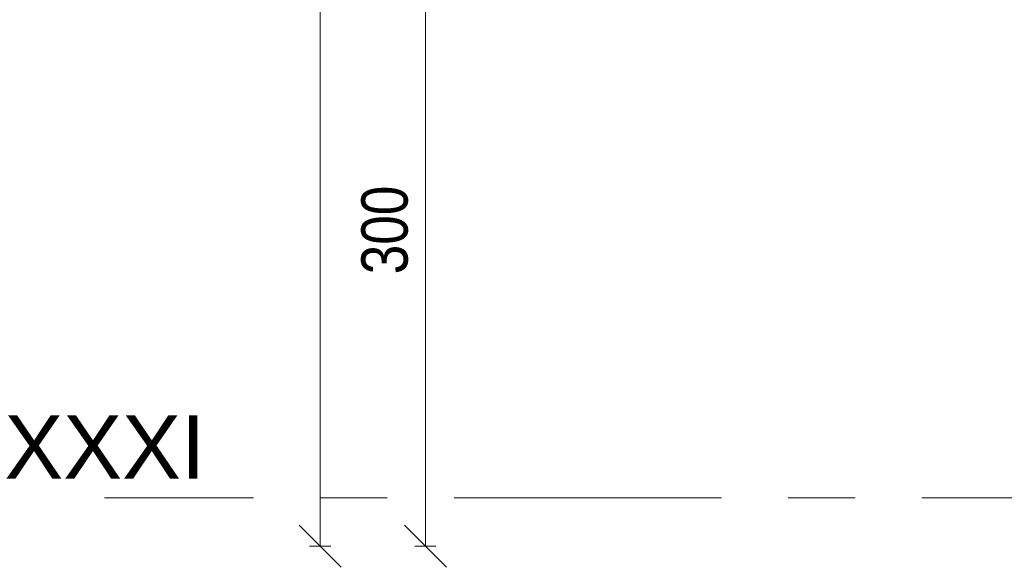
# Model space of a CAD drawing. Header units: centimetres. Extents: x -1743 to 21705, y -8842 to 3590.
# Tile 1 of 45: x -1743 to -1276, y 98 to 358. Entities that reach past the tile are written whole.
import ezdxf

# ---------------------------------------------------------------- set-up
doc = ezdxf.new("R2010")
doc.units = ezdxf.units.CM
doc.linetypes.add('Oś', pattern=[222.25, 127, -31.75, 31.75, -31.75])
for name, color, linetype, lineweight in [('A-ANNO-DIMS', 211, 'Continuous', 13), ('A-ANNO-DIMS-100', 211, 'Continuous', 13), ('S-GRID', 1, 'Continuous', 13), ('S-GRID-IDEN', 1, 'Continuous', 13)]:
    doc.layers.add(name, color=color, linetype=linetype, lineweight=lineweight)
doc.styles.add('Arial Narrow_2', font='ARIALN.TTF', dxfattribs={"height": 22})
doc.styles.add('Arial_1', font='arial.ttf', dxfattribs={"height": 30})
doc.dimstyles.new('Diagonal_1_100__0_1__1', dxfattribs={"dimscale": 30.48, "dimtxt": 22.515481, "dimasz": 0.656168, "dimexe": 0.164042, "dimexo": 0.0625, "dimgap": 0.065617, "dimtad": 1, "dimdec": 1, "dimrnd": 0.1, "dimdsep": 46, "dimtxsty": 'Arial Narrow_2', "dimblk1": 'OBLIQUE', "dimblk2": 'OBLIQUE', "dimsah": 1, "dimcen": 0.09, "dimazin": 0, "dimtfac": 1, "dimtdec": 4, "dimtix": 1, "dimtmove": 0, "dimatfit": 3, "dimfxl": 0.164042, "dimfxlon": 1, "dimtvp": 1, "dimtolj": 1, "dimtzin": 0, "dimarcsym": 2})

# ---------------------------------------------------------------- blocks, each defined once
blk = doc.blocks.new('Pawilon E_rvt-1-5_piętro III __10_50 m_ - stan istniejący')
at = {"layer": 'S-GRID', "linetype": 'Oś'}
blk.add_line((368.01, 131.33), (-1702.93, 131.33), dxfattribs=at)
at = {"layer": 'S-GRID-IDEN', "insert": (-1702.8, 155.39), "char_height": 30, "width": 93.9, "attachment_point": 5, "line_spacing_factor": 0.936439, "style": 'Arial_1'}
blk.add_mtext('\\pxqc,t4.23333,8.46667,12.7,16.93333,21.16667,25.4,29.63333,33.86667,38.1,42.33333,46.56667,50.8,55.03333,59.26667,63.5,67.73333,71.96667,76.2,80.43333,84.66667,88.9,93.13333,97.36667,101.6,105.83333,110.06667,114.3,118.53333,122.76667,127,131.23333,135.46667;{XXXI}', dxfattribs=at)
blk = doc.blocks.new('DIMBLOCK146-5_piętro III __10_50 m_ - stan istniejący')
at = {"layer": 'A-ANNO-DIMS-100'}
for p, q in [((-1600.57, 2848.33), (-1610.57, 2858.33)), ((-1595.57, 2848.33), (-1605.57, 2848.33)), ((-1600.57, 108.33), (-1600.57, 2848.33)), ((-1600.57, 2848.33), (-1590.57, 2838.33)), ((-1600.57, 2848.33), (-1595.57, 2848.33)), ((-1600.57, 108.33), (-1610.57, 118.33)), ((-1595.57, 108.33), (-1605.57, 108.33)), ((-1600.57, 108.33), (-1590.57, 98.33)), ((-1600.57, 108.33), (-1595.57, 108.33))]:
    blk.add_line(p, q, dxfattribs=at)
at = {"layer": 'A-ANNO-DIMS-100', "color": 0, "insert": (-1631, 1450.45), "char_height": 22, "width": 66.9031, "attachment_point": 1, "rotation": 90, "line_spacing_factor": 0.974696, "style": 'Arial Narrow_2'}
blk.add_mtext('2740', dxfattribs=at)
blk = doc.blocks.new('_Oblique')
at = {"color": 0, "linetype": 'ByBlock', "lineweight": -2}
blk.add_line((-0.5, -0.5), (0.5, 0.5), dxfattribs=at)
blk = doc.blocks.new('DIMBLOCK231-5_piętro III __10_50 m_ - stan istniejący')
at = {"layer": 'A-ANNO-DIMS-100'}
for p, q in [((-1550.57, 408.33), (-1560.57, 418.33)), ((-1545.57, 408.33), (-1555.57, 408.33)), ((-1550.57, 108.33), (-1550.57, 408.33)), ((-1550.57, 408.33), (-1540.57, 398.33)), ((-1550.57, 408.33), (-1545.57, 408.33)), ((-1550.57, 108.33), (-1560.57, 118.33)), ((-1545.57, 108.33), (-1555.57, 108.33)), ((-1550.57, 108.33), (-1540.57, 98.33)), ((-1550.57, 108.33), (-1545.57, 108.33))]:
    blk.add_line(p, q, dxfattribs=at)
at = {"layer": 'A-ANNO-DIMS-100', "color": 0, "insert": (-1581, 237.42), "char_height": 22, "width": 50.1774, "attachment_point": 1, "rotation": 90, "line_spacing_factor": 0.974696, "style": 'Arial Narrow_2'}
blk.add_mtext('300', dxfattribs=at)

msp = doc.modelspace()

# ---------------------------------------------------------------- block references
at = {"lineweight": 5}
msp.add_blockref('Pawilon E_rvt-1-5_piętro III __10_50 m_ - stan istniejący', (0, 0), dxfattribs=at)

# ---------------------------------------------------------------- dimensions: what is measured, and where the dimension line sits
at = {"layer": 'A-ANNO-DIMS'}
for base, p1, p2, override, picture, middle in [((-1600.57, 2848.33), (-1595.57, 108.33), (-1595.57, 2848.33), {"dimpost": '<>', "dimfxl": 2740}, 'DIMBLOCK146-5_piętro III __10_50 m_ - stan istniejący', (-1613.8, 1478.33)), ((-1550.57, 408.33), (-1545.57, 108.33), (-1545.57, 408.33), {"dimpost": '<>', "dimfxl": 300}, 'DIMBLOCK231-5_piętro III __10_50 m_ - stan istniejący', (-1563.8, 258.33))]:
    dim = msp.add_linear_dim(base=base, p1=p1, p2=p2, angle=90, dimstyle='Diagonal_1_100__0_1__1', override=override, dxfattribs=at)
    dim.commit()
    dim.dimension.update_dxf_attribs({"geometry": picture, "text_midpoint": middle})

doc.saveas('drawing.dxf')
